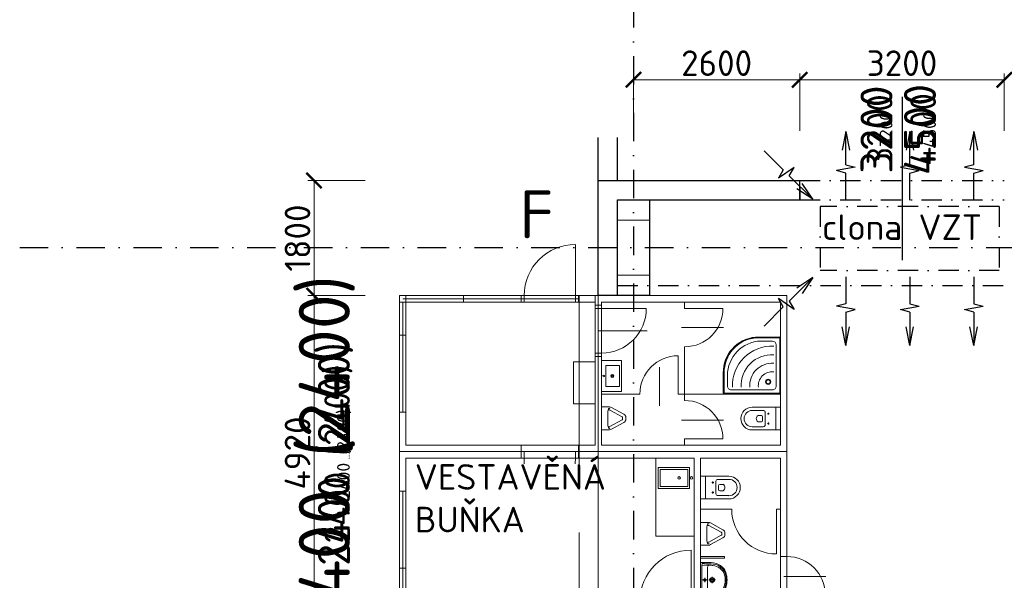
# Model space of a CAD drawing. Header units: millimetres. Extents: x -15830 to 4680139, y -28864 to 2281735.
# Tile 157 of 256: x 210329 to 225729, y 170282 to 179048. Entities that reach past the tile are written whole.
import ezdxf
from ezdxf.enums import TextEntityAlignment as Align

# ---------------------------------------------------------------- set-up
doc = ezdxf.new("R2010")
doc.units = ezdxf.units.MM
doc.linetypes.add('DASHDOT', pattern=[25.4, 12.7, -6.35, 0, -6.35])
doc.linetypes.add('ČERCHOVANÁ', pattern=[25.4, 12.7, -6.35, 0, -6.35])
for name, color, linetype in [('0 @ 1', 7, 'Continuous'), ('0 @ 10', 7, 'Continuous'), ('0 @ 100', 7, 'Continuous'), ('0 @ 200', 7, 'Continuous'), ('0 @ 250 (1)', 7, 'Continuous'), ('0 @ 250 (2)', 7, 'Continuous'), ('0 @ 400', 7, 'Continuous')]:
    doc.layers.add(name, color=color, linetype=linetype)
doc.layers.add('___vedl obj', color=7, linetype='Continuous', lineweight=30)
doc.styles.add('A99_kota', font='isocpeur.ttf', dxfattribs={"height": 2})
doc.styles.add('ad_popis 100', font='isocpeur.ttf', dxfattribs={"height": 200})
doc.dimstyles.new('A99_kota_200 new', dxfattribs={"dimscale": 200, "dimtxt": 2, "dimasz": 1.2, "dimexe": 0.5, "dimexo": 1.5, "dimgap": 0.3, "dimtad": 1, "dimdec": 0, "dimzin": 3, "dimdsep": 46, "dimtxsty": 'A99_kota', "dimblk": 'ARCHTICK', "dimcen": 2.5, "dimazin": 2, "dimtfac": 0.75, "dimtdec": 0, "dimtmove": 2, "dimatfit": 0, "dimfxl": 0, "dimtolj": 1, "dimtzin": 0, "dimlwd": 5, "dimlwe": 5, "dimarcsym": 0})

# ---------------------------------------------------------------- blocks, each defined once
blk = doc.blocks.new('A$C2B9F600D')
at = {"layer": '___vedl obj', "lineweight": 9}
for p, q in [((4967, 6127), (4967, 7027)), ((4117, 6227), (2217, 6227)), ((2217, 6227), (4117, 6227)), ((2217, 6227), (2217, 4407)), ((4117, 6177), (2267, 6177)), ((3896, 6227), (4796, 6227)), ((3896, 6177), (4796, 6177)), ((5017, 6227), (4117, 6227)), ((4167, 6127), (4167, 6227)), ((4796, 6227), (5017, 6227)), ((4796, 6177), (5017, 6177)), ((2267, 4407), (2267, 6127)), ((2317, 6127), (4117, 6127)), ((2317, 6127), (2317, 4407)), ((3896, 6127), (4796, 6127)), ((5017, 6127), (4117, 6127)), ((4796, 6127), (5017, 6127)), ((5275, 6077), (5275, 6027)), ((5375, 6027), (5275, 6027)), ((5275, 6027), (5275, 5327)), ((5375, 6077), (5375, 6027)), ((5375, 6027), (6075, 6027)), ((5375, 6027), (5375, 5327)), ((6675, 6077), (6675, 6027)), ((6675, 6027), (7275, 6027)), ((7285, 5727), (6625, 5727)), ((6088, 5677), (5325, 5677)), ((6675, 5427), (6675, 5377)), ((5375, 5327), (5275, 5327)), ((5275, 5327), (5275, 5277)), ((5375, 5327), (5375, 5277)), ((6575, 4687), (6575, 5287)), ((4939, 4533), (4939, 5189)), ((4939, 5189), (5275, 5189)), ((5275, 5189), (5275, 4533)), ((6284, 5108), (6284, 4501)), ((5275, 4533), (4939, 4533)), ((5375, 4486), (5499, 4486)), ((5375, 4130), (5375, 4486)), ((5532, 4477), (5725, 4371)), ((7733, 4481), (8175, 4481)), ((8100, 4481), (8100, 4126)), ((8175, 4481), (8175, 4126)), ((5475, 4308), (5475, 4418)), ((5499, 4440), (5478, 4440)), ((5699, 4331), (5506, 4438)), ((5705, 4308), (5705, 4322)), ((5756, 4322), (5756, 4308)), ((7733, 4431), (7905, 4431)), ((7875, 4354), (7823, 4354)), ((7895, 4334), (7895, 4274)), ((7935, 4401), (7935, 4206)), ((8000, 4381), (7970, 4381)), ((7985, 4396), (7985, 4366)), ((5475, 4308), (5475, 4197)), ((5499, 4176), (5478, 4176)), ((5699, 4284), (5506, 4178)), ((5725, 4245), (5532, 4138)), ((5705, 4308), (5705, 4294)), ((5756, 4308), (5756, 4294)), ((7285, 4277), (6625, 4277)), ((7905, 4176), (7733, 4176)), ((7875, 4254), (7823, 4254)), ((8000, 4226), (7970, 4226)), ((7985, 4241), (7985, 4211)), ((5499, 4130), (5375, 4130)), ((8175, 4126), (7733, 4126)), ((5017, 3887), (4117, 3887)), ((6675, 3987), (7275, 3987)), ((4117, 3787), (5017, 3787)), ((4167, 3787), (4167, 2887)), ((4967, 3787), (4967, 3687)), ((5017, 3687), (4117, 3687)), ((4117, 3687), (5017, 3687)), ((6225, 3687), (6225, 2464)), ((6753, 3539), (6261, 3539)), ((6261, 3539), (6261, 3212)), ((6723, 3509), (6291, 3509)), ((6291, 3509), (6291, 3242)), ((6723, 3242), (6723, 3509)), ((6753, 3212), (6753, 3539)), ((6925, 3404), (7368, 3404)), ((6925, 3049), (6925, 3404)), ((7000, 3049), (7000, 3404)), ((6291, 3242), (6723, 3242)), ((7100, 3304), (7130, 3304)), ((7115, 3289), (7115, 3319)), ((7165, 3129), (7165, 3324)), ((7195, 3354), (7368, 3354)), ((7205, 3196), (7205, 3256)), ((7225, 3276), (7277, 3276)), ((2217, 1347), (2217, 3167)), ((2267, 3167), (2267, 1447)), ((2317, 1447), (2317, 3167)), ((6261, 3212), (6753, 3212)), ((7100, 3149), (7130, 3149)), ((7115, 3134), (7115, 3164)), ((7368, 3099), (7195, 3099)), ((7225, 3176), (7277, 3176)), ((7368, 3049), (6925, 3049)), ((8111, 2187), (8111, 2887)), ((6925, 2681), (7049, 2681)), ((6925, 2325), (6925, 2681)), ((7049, 2635), (7028, 2635)), ((7249, 2526), (7056, 2633)), ((7082, 2672), (7275, 2566)), ((7025, 2503), (7025, 2613)), ((7025, 2503), (7025, 2392)), ((7249, 2479), (7056, 2373)), ((7255, 2503), (7255, 2517)), ((7255, 2503), (7255, 2489)), ((7306, 2517), (7306, 2503)), ((7306, 2503), (7306, 2489)), ((6225, 2464), (6825, 2464)), ((7049, 2325), (6925, 2325)), ((7049, 2371), (7028, 2371)), ((7275, 2440), (7082, 2333)), ((6775, 1347), (6775, 2247)), ((6925, 2123), (6925, 2149)), ((6925, 2149), (7300, 2149)), ((7300, 2123), (6925, 2123)), ((6985, 2056), (6925, 2056)), ((6925, 2056), (6925, 1506)), ((6945, 2008), (6949, 2036)), ((6945, 2008), (6945, 1553)), ((6985, 2036), (6949, 2036)), ((7300, 2149), (7300, 2123)), ((8175, 1547), (8175, 2147)), ((8275, 1547), (8275, 2147)), ((7035, 1781), (7035, 1981)), ((7026, 1781), (6954, 1781)), ((6990, 1745), (6990, 1816)), ((7035, 1781), (7035, 1581)), ((7156, 1781), (7056, 1781)), ((7106, 1731), (7106, 1831)), ((8885, 1837), (8225, 1837)), ((6945, 1553), (6949, 1526)), ((8275, 1547), (8875, 1547)), ((4117, 1397), (2267, 1397)), ((2317, 1447), (4117, 1447)), ((3896, 1447), (4796, 1447)), ((3896, 1397), (4796, 1397)), ((4796, 1447), (5925, 1447)), ((4796, 1397), (5925, 1397)), ((6825, 1447), (5925, 1447)), ((6825, 1447), (5925, 1447)), ((5925, 1397), (6825, 1397)), ((5975, 1347), (5975, 1447)), ((6925, 1506), (6985, 1506)), ((6985, 1526), (6949, 1526)), ((4117, 1347), (2217, 1347)), ((2217, 1347), (4117, 1347)), ((3896, 1347), (4796, 1347)), ((4796, 1347), (5925, 1347)), ((6825, 1347), (5925, 1347)), ((6825, 1347), (5925, 1347))]:
    blk.add_line(p, q, dxfattribs=at)
at = {"layer": '___vedl obj', "lineweight": 9, "ltscale": 2}
for p, q in [((2317, 6227), (2217, 6227)), ((2217, 6227), (2217, 6127)), ((2317, 6127), (2317, 6227)), ((3217, 6127), (3217, 6227)), ((4117, 6127), (4117, 6227)), ((8275, 6227), (5017, 6227)), ((8275, 6227), (5017, 6227)), ((5017, 6127), (5017, 6227)), ((5275, 6127), (5275, 6227)), ((8275, 3787), (8275, 6227)), ((2217, 6127), (2317, 6127)), ((5275, 6127), (5017, 6127)), ((5275, 6077), (5275, 6127)), ((5275, 6127), (5275, 6127)), ((5375, 6077), (5275, 6077)), ((8175, 6127), (5375, 6127)), ((5375, 6077), (5375, 6127)), ((6675, 6027), (6675, 6127)), ((8175, 6127), (8175, 3887)), ((2317, 5607), (2217, 5607)), ((6675, 4587), (6675, 5427)), ((5275, 3887), (5275, 5277)), ((5375, 5277), (5275, 5277)), ((5375, 3887), (5375, 5277)), ((5975, 4687), (5375, 4687)), ((6675, 4687), (6575, 4687)), ((6675, 4687), (8175, 4687)), ((2317, 4407), (2217, 4407)), ((2217, 4407), (2217, 3787)), ((2317, 4407), (2317, 3887)), ((2317, 3887), (4117, 3887)), ((4117, 3887), (4117, 3687)), ((5017, 3887), (5275, 3887)), ((5017, 3687), (5017, 3887)), ((5375, 3887), (8175, 3887)), ((6675, 3887), (6675, 3987)), ((4117, 3787), (2217, 3787)), ((2217, 3167), (2217, 3787)), ((2217, 3787), (4117, 3787)), ((5017, 3787), (8275, 3787)), ((8275, 3787), (5017, 3787)), ((8275, 2147), (8275, 3787)), ((4117, 3687), (2317, 3687)), ((2317, 3687), (2317, 3167)), ((6825, 3687), (5017, 3687)), ((6825, 3687), (6825, 3687)), ((6825, 3687), (6825, 1347)), ((8175, 3687), (6925, 3687)), ((6925, 1447), (6925, 3687)), ((8175, 2147), (8175, 3687)), ((2317, 3167), (2217, 3167)), ((7411, 2887), (6925, 2887)), ((8111, 2887), (8175, 2887)), ((8275, 2147), (8175, 2147)), ((2317, 1967), (2217, 1967)), ((8275, 1547), (8175, 1547)), ((8175, 1547), (8175, 1447)), ((8275, 1347), (8275, 1547)), ((2217, 1347), (2217, 1447)), ((2217, 1447), (2317, 1447)), ((2317, 1447), (2317, 1347)), ((3217, 1447), (3217, 1347)), ((4117, 1447), (4117, 1347)), ((6925, 1447), (8175, 1447)), ((2317, 1347), (2217, 1347)), ((8275, 1347), (6825, 1347)), ((6825, 1347), (6825, 1347))]:
    blk.add_line(p, q, dxfattribs=at)
at = {"layer": '___vedl obj', "lineweight": 9, "ltscale": 100}
for p, q in [((5025, 1347), (5025, 6227)), ((5325, 1347), (5325, 6227))]:
    blk.add_line(p, q, dxfattribs=at)
at = {"layer": '___vedl obj', "lineweight": 9, "ltscale": 10}
for p, q in [((5375, 5210), (5690, 5210)), ((5375, 4730), (5375, 5210)), ((5445, 5134), (5659, 5134)), ((5445, 4806), (5445, 5134)), ((5659, 5134), (5659, 4806)), ((5690, 4730), (5690, 5210)), ((5445, 4806), (5659, 4806)), ((5375, 4730), (5690, 4730))]:
    blk.add_line(p, q, dxfattribs=at)
at = {"layer": '___vedl obj', "lineweight": 9}
for points in [[(8175, 4687), (7302, 4687, -0.40794), (7279, 4709), (7279, 5017, -0.390394), (7784, 5579), (8153, 5583, -0.409143), (8175, 5560)], [(8169, 4709, -0.406743), (8153, 4693), (7302, 4693, -0.406734), (7286, 4709), (7286, 5017, -0.39027), (7784, 5572), (8153, 5576, -0.40753), (8169, 5560)], [(8162, 4709, -0.404377), (8153, 4700), (7302, 4700, -0.404372), (7293, 4709), (7293, 5017, -0.390143), (7784, 5565), (8153, 5569, -0.404372), (8162, 5560)], [(8050, 5516, -0.407116), (8108, 5457), (8108, 4812, -0.41872), (8050, 4754), (7404, 4754, -0.418721), (7346, 4812), (7346, 4976, -0.409609), (7870, 5516)]]:
    blk.add_lwpolyline(points, format="xyb", close=True, dxfattribs=at)
at = {"layer": '___vedl obj', "lineweight": 9, "ltscale": 10}
for centre, radius in [((5410, 4970), 14), ((5543, 4970), 24.5), ((5543, 4970), 14)]:
    blk.add_circle(centre, radius, dxfattribs=at)
at = {"layer": '___vedl obj', "lineweight": 9}
for centre, radius in [((7982, 4880), 41.1), ((7982, 4880), 30.3), ((7985, 4381), 7.5), ((7985, 4226), 7.5), ((6588, 3376), 20.1), ((6783, 3376), 20.1), ((7115, 3304), 7.5), ((7115, 3149), 7.5), ((6990, 1781), 20), ((7106, 1781), 37.5), ((7106, 1781), 25)]:
    blk.add_circle(centre, radius, dxfattribs=at)
for centre, radius, start, end in [((4967, 6227), 800, 90, 180), ((5375, 6027), 700, 270, 0), ((6675, 6027), 600, 270, 0), ((8043, 4819), 620, 87.636, 182.3455), ((6575, 4687), 600, 90, 180), ((8043, 4819), 485, 86.9786, 183.0029), ((8043, 4819), 350, 85.8145, 184.167), ((8043, 4819), 216, 83.1874, 186.7941), ((6675, 3987), 600, 0, 90), ((7733, 4304), 178, 90, 270), ((7733, 4304), 128, 90, 270), ((7857, 4302), 61.7, 123.2659, 178.4872), ((7875, 4334), 20, 0, 90), ((7905, 4401), 30, 0, 90), ((7857, 4305), 61.7, 181.5128, 236.7341), ((7875, 4274), 20, 270, 0), ((7905, 4206), 30, 270, 0), ((4167, 3687), 800, 270, 0), ((7368, 3226), 178, 270, 90), ((7195, 3324), 30, 90, 180), ((7225, 3256), 20, 90, 180), ((7244, 3225), 61.7, 1.5128, 56.7341), ((7368, 3226), 128, 270, 90), ((7195, 3129), 30, 180, 270), ((7225, 3196), 20, 180, 270), ((7244, 3228), 61.7, 303.2659, 358.4872), ((8111, 2887), 700, 180, 270), ((6775, 1447), 800, 90, 180), ((7030, 688), 1323, 88.4771, 93.6753), ((6978, 533), 1523, 84.4928, 89.7382), ((6978, 533), 1503, 84.4821, 89.7365), ((7065, 1981), 30, 90, 180), ((7077, 1814), 197, 77.8887, 93.5287), ((7097, 1791), 216, 53.7612, 84.2094), ((7096, 1797), 234, 42.1732, 83.4704), ((7103, 1819), 230, 36.9872, 84.6397), ((8275, 1547), 600, 0, 90), ((7098, 1795), 213, 12.9464, 53.5152), ((7113, 1813), 210, 8.1842, 42.1053), ((7105, 1819), 229, 5.9722, 37.4241), ((7098, 1766), 213, 306.4848, 347.0536), ((7113, 1749), 210, 317.8947, 351.8158), ((7105, 1743), 229, 322.5759, 354.0278), ((6910, 1781), 401, 351.122, 8.878), ((6925, 1781), 401, 351.122, 8.878), ((6937, 1781), 401, 351.122, 8.878), ((7030, 2871), 1321, 266.3208, 271.5269), ((7065, 1581), 30, 180, 270), ((7077, 1748), 197, 266.4713, 282.1113), ((7097, 1770), 216, 275.7906, 306.2388), ((7096, 1765), 234, 276.5296, 317.8268), ((7103, 1742), 230, 275.3603, 323.0128), ((6978, 3029), 1503, 270.2635, 275.5179), ((6978, 3029), 1523, 270.2618, 275.5072)]:
    blk.add_arc(centre, radius, start, end, dxfattribs=at)
at = {"layer": '___vedl obj', "lineweight": 9, "extrusion": (0, 0, -1)}
for centre, major_axis, start_param, end_param in [((5499, 4428), (-63.8, 0), 1.570796, 2.120971), ((5580, 4418), (105, 0), 3.141593, 3.548633), ((5498, 4450), (-16.4, 0), 0.407041, 2.145974), ((5499, 4428), (12.8, 0), -1.570796, -1.020621), ((5692, 4322), (12.8, 0), -1.020621, 0), ((5692, 4322), (63.8, 0), -1.020621, 0), ((5580, 4197), (105, 0), 2.734552, 3.141593), ((5498, 4166), (-16.4, 0), 4.137211, 5.876145), ((5499, 4187), (-12.8, 0), 4.162214, 4.712389), ((5692, 4294), (-12.8, 0), 3.141593, 4.162214), ((5692, 4294), (-63.8, 0), 3.141593, 4.162214), ((5499, 4187), (63.8, 0), 1.020621, 1.570796), ((7130, 2613), (105, 0), 3.141593, 3.548633), ((7048, 2645), (16.4, 0), 3.548633, 5.287567), ((7049, 2623), (63.8, 0), -1.570796, -1.020621), ((7049, 2623), (-12.8, 0), 1.570796, 2.120971), ((7242, 2517), (12.8, 0), -1.020621, 0), ((7242, 2489), (-12.8, 0), 3.141593, 4.162214), ((7242, 2517), (-63.8, 0), 2.120971, 3.141593), ((7242, 2489), (-63.8, 0), 3.141593, 4.162214), ((7130, 2392), (-105, 0), -0.407041, 0), ((7048, 2361), (-16.4, 0), 4.137211, 5.876145), ((7049, 2382), (12.8, 0), 1.020621, 1.570796), ((7049, 2382), (-63.8, 0), 4.162214, 4.712389)]:
    blk.add_ellipse(centre, major_axis=major_axis, ratio=0.900435, start_param=start_param, end_param=end_param, dxfattribs=at)
blk = doc.blocks.new('_ArchTick')
at = {"color": 0, "linetype": 'ByBlock', "const_width": 0.15}
blk.add_lwpolyline([(-0.5, -0.5), (0.5, 0.5)], dxfattribs=at)
blk = doc.blocks.new('*D397')
at = {"color": 0, "lineweight": 5, "transparency": 16777216}
for p, q in [((219929, 183373), (219929, 184273)), ((231929, 183373), (231929, 184273)), ((219929, 184173), (231929, 184173))]:
    blk.add_line(p, q, dxfattribs=at)
at = {"layer": 'Defpoints', "color": 0, "transparency": 16777216}
for p in [(231929, 184173), (219929, 178307), (231929, 178307)]:
    blk.add_point(p, dxfattribs=at)
at = {"color": 0, "lineweight": 5, "transparency": 16777216, "xscale": 240, "yscale": 240, "zscale": 240, "rotation": 180}
blk.add_blockref('_ArchTick', (219929, 184173), dxfattribs=at)
at = {"color": 0, "lineweight": 5, "transparency": 16777216, "xscale": 240, "yscale": 240, "zscale": 240}
blk.add_blockref('_ArchTick', (231929, 184173), dxfattribs=at)
at = {"color": 0, "transparency": 16777216, "insert": (225929, 184433), "char_height": 400, "attachment_point": 5, "style": 'A99_kota'}
blk.add_mtext('\\A1;12000', dxfattribs=at)
blk = doc.blocks.new('*D416')
at = {"color": 0, "lineweight": 5, "transparency": 16777216}
for p, q in [((219929, 185069), (219929, 185969)), ((352479, 185069), (352479, 185969)), ((219929, 185869), (352479, 185869))]:
    blk.add_line(p, q, dxfattribs=at)
at = {"layer": 'Defpoints', "color": 0, "transparency": 16777216}
for p in [(352479, 185869), (219929, 178307), (352479, 178307)]:
    blk.add_point(p, dxfattribs=at)
at = {"color": 0, "lineweight": 5, "transparency": 16777216, "xscale": 240, "yscale": 240, "zscale": 240, "rotation": 180}
blk.add_blockref('_ArchTick', (219929, 185869), dxfattribs=at)
at = {"color": 0, "lineweight": 5, "transparency": 16777216, "xscale": 240, "yscale": 240, "zscale": 240}
blk.add_blockref('_ArchTick', (352479, 185869), dxfattribs=at)
at = {"color": 0, "transparency": 16777216, "insert": (286204, 186129), "char_height": 400, "attachment_point": 5, "style": 'A99_kota'}
blk.add_mtext('\\A1;132550', dxfattribs=at)
blk = doc.blocks.new('*D378')
at = {"color": 0, "lineweight": 5, "transparency": 16777216}
for p, q in [((219379, 181716), (219379, 182616)), ((219379, 182516), (393959, 182516)), ((393959, 181716), (393959, 182616))]:
    blk.add_line(p, q, dxfattribs=at)
at = {"layer": 'Defpoints', "color": 0, "transparency": 16777216}
for p in [(393959, 182516), (219379, 176533), (393959, 175663)]:
    blk.add_point(p, dxfattribs=at)
at = {"color": 0, "lineweight": 5, "transparency": 16777216, "xscale": 240, "yscale": 240, "zscale": 240, "rotation": 180}
blk.add_blockref('_ArchTick', (219379, 182516), dxfattribs=at)
at = {"color": 0, "lineweight": 5, "transparency": 16777216, "xscale": 240, "yscale": 240, "zscale": 240}
blk.add_blockref('_ArchTick', (393959, 182516), dxfattribs=at)
at = {"color": 0, "transparency": 16777216, "insert": (306669, 182776), "char_height": 400, "attachment_point": 5, "style": 'A99_kota'}
blk.add_mtext('\\A1;174580', dxfattribs=at)
blk = doc.blocks.new('*D380')
at = {"color": 0, "lineweight": 5, "transparency": 16777216}
for p, q in [((215734, 176533), (214834, 176533)), ((214934, 176533), (214934, 174733)), ((215734, 174733), (214834, 174733))]:
    blk.add_line(p, q, dxfattribs=at)
at = {"layer": 'Defpoints', "color": 0, "transparency": 16777216}
for p in [(219679, 176533), (214934, 174733), (218242, 174733)]:
    blk.add_point(p, dxfattribs=at)
at = {"color": 0, "lineweight": 5, "transparency": 16777216, "xscale": 240, "yscale": 240, "zscale": 240}
for p, rotation in [((214934, 176533), 90), ((214934, 174733), 270)]:
    blk.add_blockref('_ArchTick', p, dxfattribs=dict(at, rotation=rotation))
at = {"color": 0, "transparency": 16777216, "insert": (214674, 175633), "char_height": 400, "attachment_point": 5, "rotation": 90, "style": 'A99_kota'}
blk.add_mtext('\\A1;1800', dxfattribs=at)
blk = doc.blocks.new('*D381')
at = {"color": 0, "lineweight": 5, "transparency": 16777216}
for p, q in [((215734, 174733), (214834, 174733)), ((214934, 174733), (214934, 169813)), ((215734, 169813), (214834, 169813))]:
    blk.add_line(p, q, dxfattribs=at)
at = {"layer": 'Defpoints', "color": 0, "transparency": 16777216}
for p in [(218242, 174733), (214934, 169813), (218242, 169813)]:
    blk.add_point(p, dxfattribs=at)
at = {"color": 0, "lineweight": 5, "transparency": 16777216, "xscale": 240, "yscale": 240, "zscale": 240}
for p, rotation in [((214934, 174733), 90), ((214934, 169813), 270)]:
    blk.add_blockref('_ArchTick', p, dxfattribs=dict(at, rotation=rotation))
at = {"color": 0, "transparency": 16777216, "insert": (214674, 172273), "char_height": 400, "attachment_point": 5, "rotation": 90, "style": 'A99_kota'}
blk.add_mtext('\\A1;4920', dxfattribs=at)
blk = doc.blocks.new('*U743')
at = {"layer": '0 @ 1', "style": 'A99_kota'}
blk.add_text('2400 (2400)', height=2, rotation=90, dxfattribs=at).set_placement((215493, 172257), align=Align.CENTER)
at = {"layer": '0 @ 10', "style": 'A99_kota'}
blk.add_text('2400 (2400)', height=20, rotation=90, dxfattribs=at).set_placement((215493, 172257), align=Align.CENTER)
at = {"layer": '0 @ 100', "style": 'A99_kota'}
blk.add_text('2400 (2400)', height=200, rotation=90, dxfattribs=at).set_placement((215493, 172257), align=Align.CENTER)
at = {"layer": '0 @ 200', "style": 'A99_kota'}
blk.add_text('2400 (2400)', height=400, rotation=90, dxfattribs=at).set_placement((215493, 172257), align=Align.CENTER)
at = {"layer": '0 @ 250 (1)', "style": 'A99_kota'}
blk.add_text('2400 (2400)', height=500, rotation=90, dxfattribs=at).set_placement((215493, 172257), align=Align.CENTER)
at = {"layer": '0 @ 250 (2)', "style": 'A99_kota'}
blk.add_text('2400 (2400)', height=500, rotation=90, dxfattribs=at).set_placement((215493, 172257), align=Align.CENTER)
at = {"layer": '0 @ 400', "style": 'A99_kota'}
blk.add_text('2400 (2400)', height=800, rotation=90, dxfattribs=at).set_placement((215493, 172257), align=Align.CENTER)
blk = doc.blocks.new('*U904')
at = {"layer": '0 @ 100', "style": 'A99_kota'}
blk.add_text('3200', height=200, rotation=90, dxfattribs=at).set_placement((223980, 177330), align=Align.CENTER)
at = {"layer": '0 @ 200', "style": 'A99_kota'}
blk.add_text('3200', height=400, rotation=90, dxfattribs=at).set_placement((223980, 177330), align=Align.CENTER)
at = {"layer": '0 @ 250 (2)', "style": 'A99_kota'}
blk.add_text('3200', height=500, rotation=90, dxfattribs=at).set_placement((223980, 177330), align=Align.CENTER)
blk = doc.blocks.new('*U905')
at = {"layer": '0 @ 100', "style": 'A99_kota'}
blk.add_text('4500', height=200, rotation=90, dxfattribs=at).set_placement((224660, 177330), align=Align.CENTER)
at = {"layer": '0 @ 200', "style": 'A99_kota'}
blk.add_text('4500', height=400, rotation=90, dxfattribs=at).set_placement((224660, 177330), align=Align.CENTER)
at = {"layer": '0 @ 250 (2)', "style": 'A99_kota'}
blk.add_text('4500', height=500, rotation=90, dxfattribs=at).set_placement((224660, 177330), align=Align.CENTER)
blk = doc.blocks.new('*D143')
at = {"color": 0, "linetype": 'Continuous', "lineweight": 5, "ltscale": 0.5, "transparency": 16777216}
for p, q in [((222529, 177308), (222529, 178208)), ((225729, 177308), (225729, 178208)), ((225729, 178108), (222529, 178108))]:
    blk.add_line(p, q, dxfattribs=at)
at = {"layer": 'Defpoints', "color": 0, "linetype": 'Continuous', "ltscale": 0.5, "transparency": 16777216}
for p in [(222529, 178108), (222529, 176233), (225729, 176233)]:
    blk.add_point(p, dxfattribs=at)
at = {"color": 0, "linetype": 'Continuous', "lineweight": 5, "ltscale": 0.5, "transparency": 16777216, "xscale": 240, "yscale": 240, "zscale": 240, "rotation": 180}
blk.add_blockref('_ArchTick', (222529, 178108), dxfattribs=at)
at = {"color": 0, "linetype": 'Continuous', "lineweight": 5, "ltscale": 0.5, "transparency": 16777216, "xscale": 240, "yscale": 240, "zscale": 240}
blk.add_blockref('_ArchTick', (225729, 178108), dxfattribs=at)
at = {"color": 0, "linetype": 'Continuous', "lineweight": 5, "ltscale": 0.5, "transparency": 16777216, "insert": (224129, 178368), "char_height": 400, "attachment_point": 5, "style": 'A99_kota'}
blk.add_mtext('\\A1;3200', dxfattribs=at)
blk = doc.blocks.new('*D144')
at = {"color": 0, "linetype": 'Continuous', "lineweight": 5, "ltscale": 0.5, "transparency": 16777216}
for p, q in [((219929, 177308), (219929, 178208)), ((222529, 177308), (222529, 178208)), ((219929, 178108), (222529, 178108))]:
    blk.add_line(p, q, dxfattribs=at)
at = {"layer": 'Defpoints', "color": 0, "linetype": 'Continuous', "ltscale": 0.5, "transparency": 16777216}
for p in [(222529, 178108), (219929, 176533), (222529, 176533)]:
    blk.add_point(p, dxfattribs=at)
at = {"color": 0, "linetype": 'Continuous', "lineweight": 5, "ltscale": 0.5, "transparency": 16777216, "xscale": 240, "yscale": 240, "zscale": 240, "rotation": 180}
blk.add_blockref('_ArchTick', (219929, 178108), dxfattribs=at)
at = {"color": 0, "linetype": 'Continuous', "lineweight": 5, "ltscale": 0.5, "transparency": 16777216, "xscale": 240, "yscale": 240, "zscale": 240}
blk.add_blockref('_ArchTick', (222529, 178108), dxfattribs=at)
at = {"color": 0, "linetype": 'Continuous', "lineweight": 5, "ltscale": 0.5, "transparency": 16777216, "insert": (221229, 178368), "char_height": 400, "attachment_point": 5, "style": 'A99_kota'}
blk.add_mtext('\\A1;2600', dxfattribs=at)

msp = doc.modelspace()

# ---------------------------------------------------------------- linework, layer by layer
at = {"linetype": 'DASHDOT', "ltscale": 35}
for p, q in [((219928.95, 194483.252), (219928.95, 120933.252)), ((210328.95, 175483.252), (352728.95, 175483.252))]:
    msp.add_line(p, q, dxfattribs=at)
at = {"ltscale": 0.5}
for p, q in [((223250.662, 177300.036), (223192.162, 177007.536)), ((223250.662, 176780.011), (223250.662, 177300.036)), ((223250.662, 177300.036), (223309.162, 177007.536)), ((224250.662, 177300.036), (224192.162, 177007.536)), ((224250.662, 176780.011), (224250.662, 177300.036)), ((224250.662, 177300.036), (224309.162, 177007.536)), ((225250.662, 177300.036), (225192.162, 177007.536)), ((225250.662, 176780.011), (225250.662, 177300.036)), ((225250.662, 177300.036), (225309.162, 177007.536)), ((223396.912, 176740.823), (223104.412, 176689.248)), ((223250.662, 176650.06), (223104.412, 176689.248)), ((223250.662, 176780.011), (223396.912, 176740.823)), ((223250.662, 176227.536), (223250.662, 176650.06)), ((224250.662, 176780.011), (224104.412, 176740.823)), ((224104.412, 176740.823), (224396.912, 176689.248)), ((224250.662, 176650.06), (224396.912, 176689.248)), ((224250.662, 176227.536), (224250.662, 176650.06)), ((225250.662, 176780.011), (225104.412, 176740.823)), ((225104.412, 176740.823), (225396.912, 176689.248)), ((225250.662, 176650.06), (225396.912, 176689.248)), ((225250.662, 176227.536), (225250.662, 176650.06)), ((223250.662, 175027.536), (223250.662, 174605.011)), ((224250.662, 175027.536), (224250.662, 174605.011)), ((225250.662, 175027.536), (225250.662, 174605.011)), ((223250.662, 174605.011), (223104.412, 174565.823)), ((223396.912, 174514.248), (223104.412, 174565.823)), ((223250.662, 174475.06), (223396.912, 174514.248)), ((224104.412, 174514.248), (224396.912, 174565.823)), ((224250.662, 174475.06), (224104.412, 174514.248)), ((224250.662, 174605.011), (224396.912, 174565.823)), ((225104.412, 174514.248), (225396.912, 174565.823)), ((225250.662, 174475.06), (225104.412, 174514.248)), ((225250.662, 174605.011), (225396.912, 174565.823)), ((223250.662, 174475.06), (223250.662, 173955.036)), ((224250.662, 174475.06), (224250.662, 173955.036)), ((225250.662, 174475.06), (225250.662, 173955.036)), ((223250.662, 173955.036), (223192.162, 174247.536)), ((223250.662, 173955.036), (223309.162, 174247.536)), ((224250.662, 173955.036), (224192.162, 174247.536)), ((224250.662, 173955.036), (224309.162, 174247.536)), ((225250.662, 173955.036), (225192.162, 174247.536)), ((225250.662, 173955.036), (225309.162, 174247.536))]:
    msp.add_line(p, q, dxfattribs=at)
for p, q in [((219378.95, 174733.252), (219378.95, 177203.252)), ((221973.874, 176997.643), (222272.644, 176698.873)), ((222440.238, 176738.108), (222196.939, 176567.749)), ((222272.644, 176698.873), (222196.939, 176567.749)), ((222364.533, 176606.984), (222440.238, 176738.108)), ((219378.95, 176533.252), (222528.95, 176533.252)), ((222364.533, 176606.984), (222732.246, 176239.271)), ((222732.246, 176239.271), (222566.783, 176487.465)), ((222732.246, 176239.271), (222484.051, 176404.734)), ((220178.95, 176233.252), (222528.95, 176233.252)), ((222364.533, 174648.087), (222732.246, 175015.8)), ((222732.246, 175015.8), (222484.051, 174850.337)), ((222732.246, 175015.8), (222566.783, 174767.606)), ((219678.95, 174733.252), (219378.95, 174733.252)), ((222440.238, 174516.963), (222196.939, 174687.322)), ((222272.644, 174556.198), (222196.939, 174687.322)), ((222364.533, 174648.087), (222440.238, 174516.963)), ((221973.874, 174257.428), (222272.644, 174556.198))]:
    msp.add_line(p, q)
at = {"linetype": 'ByBlock', "ltscale": 2}
msp.add_line((222528.95, 176433.252), (222528.95, 176233.252), dxfattribs=at)
at = {"linetype": 'ČERCHOVANÁ', "ltscale": 25}
for p, q in [((225650.662, 176127.536), (222850.662, 176127.536)), ((222850.662, 176127.536), (222850.662, 175127.536)), ((225650.662, 176127.536), (225650.662, 175127.536)), ((225650.662, 175127.536), (222850.662, 175127.536)), ((219678.95, 174893.252), (352728.95, 174893.252))]:
    msp.add_line(p, q, dxfattribs=at)
at = {"linetype": 'Continuous'}
msp.add_lwpolyline([(224128.95, 177843.252), (224128.95, 175287.536)], dxfattribs=at)
for points in [[(219678.95, 176533.252), (219678.95, 177203.252)], [(222528.95, 176233.252), (222528.95, 176533.252)]]:
    msp.add_lwpolyline(points)
at = {"linetype": 'ČERCHOVANÁ', "ltscale": 25}
for points in [[(222528.95, 176533.252), (225728.95, 176533.252)], [(222528.95, 176233.252), (225728.95, 176233.252)]]:
    msp.add_lwpolyline(points, dxfattribs=at)
at = {"linetype": 'Continuous', "ltscale": 2}
msp.add_lwpolyline([(220178.95, 174733.252), (219678.95, 174733.252), (219678.95, 176233.252), (220178.95, 176233.252)], close=True, dxfattribs=at)
msp.add_lwpolyline([(220178.95, 174733.252), (219678.95, 174733.252), (219678.95, 176233.252), (220178.95, 176233.252)], close=True, dxfattribs=at)
at = {"linetype": 'Continuous', "lineweight": 20, "ltscale": 2}
for points in [[(219678.95, 176233.252), (220178.95, 176233.252), (220178.95, 175913.252), (219678.95, 175913.252)], [(219678.95, 175053.252), (220178.95, 175053.252), (220178.95, 174733.252), (219678.95, 174733.252)]]:
    msp.add_lwpolyline(points, close=True, dxfattribs=at)

# ---------------------------------------------------------------- block references
for name in ['*U904', '*U905', '*U743']:
    msp.add_blockref(name, (0, 0))
at = {"lineweight": 9, "ltscale": 2}
msp.add_blockref('A$C2B9F600D', (214053.716, 168506.509), dxfattribs=at)

# ---------------------------------------------------------------- texts
at = {"color": 1, "lineweight": 0, "insert": (218145.453, 176378.252), "char_height": 750, "attachment_point": 1, "style": 'ad_popis 100', "bg_fill": 3, "box_fill_scale": 1, "bg_fill_color": 256, "bg_fill_transparency": 0}
msp.add_mtext_dynamic_manual_height_columns('F', width=832.5, gutter_width=1000, heights=[0], dxfattribs=at)
at = {"layer": '0 @ 200', "style": 'A99_kota'}
msp.add_text('clona VZT', height=400, dxfattribs=at).set_placement((224128.95, 175603.252), align=Align.CENTER)

# ---------------------------------------------------------------- dimensions: what is measured, and where the dimension line sits
at = {"layer": '0 @ 200'}
for base, p1, p2, picture, middle in [((352478.95, 185868.503), (219928.95, 178306.898), (352478.95, 178306.898), '*D416', (286203.95, 186128.503)), ((231928.95, 184172.873), (219928.95, 178306.898), (231928.95, 178306.898), '*D397', (225928.95, 184432.873)), ((393958.95, 182515.581), (219378.95, 176533.252), (393958.95, 175663.252), '*D378', (306668.95, 182775.581))]:
    dim = msp.add_linear_dim(base=base, p1=p1, p2=p2, dimstyle='A99_kota_200 new', override={"dimscale": 200, "dimtix": 1, "dimtofl": 1, "dimtmove": 1, "dimatfit": 1}, dxfattribs=at)
    dim.commit()
    dim.dimension.update_dxf_attribs({"geometry": picture, "text_midpoint": middle})
at = {"layer": '0 @ 200', "linetype": 'Continuous', "lineweight": 5, "ltscale": 0.5}
for p1, p2, override, picture, middle in [((219928.95, 176533.252), (222528.95, 176533.252), {"dimscale": 200, "dimtix": 0, "dimtofl": 1, "dimtmove": 2, "dimatfit": 0}, '*D144', (221228.95, 178368.252)), ((225728.95, 176233.252), (222528.95, 176233.252), {"dimscale": 200, "dimtix": 1, "dimtofl": 1, "dimtmove": 1, "dimatfit": 0}, '*D143', (224128.95, 178368.252))]:
    dim = msp.add_linear_dim(base=(222528.95, 178108.252), p1=p1, p2=p2, dimstyle='A99_kota_200 new', override=override, dxfattribs=at)
    dim.commit()
    dim.dimension.update_dxf_attribs({"geometry": picture, "text_midpoint": middle})
at = {"layer": '0 @ 200'}
dim = msp.add_linear_dim(base=(214933.95, 169813.252), p1=(218241.645, 174733.252), p2=(218241.645, 169813.252), angle=90, dimstyle='A99_kota_200 new', override={"dimscale": 200, "dimtix": 1, "dimtofl": 1, "dimtmove": 1, "dimatfit": 1}, dxfattribs=at)
dim.commit()
dim.dimension.update_dxf_attribs({"geometry": '*D381', "text_midpoint": (214673.95, 172273.252)})

# ---------------------------------------------------------------- next in the draw order: texts
at = {"lineweight": 0, "insert": (216508.95, 172098.252), "char_height": 400, "attachment_point": 1, "style": 'ad_popis 100', "bg_fill": 3, "box_fill_scale": 1, "bg_fill_color": 256, "bg_fill_transparency": 0}
msp.add_mtext_dynamic_manual_height_columns('VESTAVĚNÁ BUŇKA', width=2851.68983, gutter_width=1000, heights=[0], dxfattribs=at)

# ---------------------------------------------------------------- next in the draw order: dimensions: what is measured, and where the dimension line sits
at = {"layer": '0 @ 200'}
dim = msp.add_linear_dim(base=(214933.95, 174733.252), p1=(219678.95, 176533.252), p2=(218241.645, 174733.252), angle=90, dimstyle='A99_kota_200 new', override={"dimscale": 200, "dimtix": 1, "dimtofl": 1, "dimtmove": 1, "dimatfit": 1}, dxfattribs=at)
dim.commit()
dim.dimension.update_dxf_attribs({"geometry": '*D380', "text_midpoint": (214673.95, 175633.252)})

doc.saveas('drawing.dxf')
